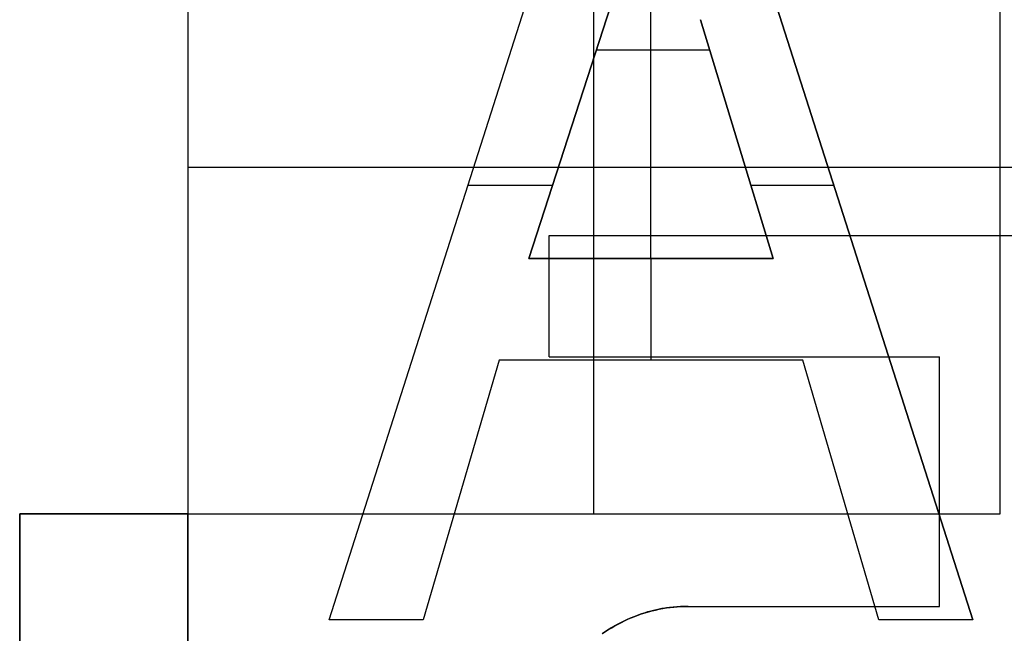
# Model space of a CAD drawing. Header units: millimetres. Extents: x -88 to 88, y -12 to 103.
# Tile 15 of 256: x -67.15 to -64.62, y 9.47 to 11.04. Entities that reach past the tile are written whole.
import ezdxf

# ---------------------------------------------------------------- set-up
doc = ezdxf.new("R2010")
doc.units = ezdxf.units.MM
doc.layers.add('Default', color=7, linetype='Continuous', true_color=0x000000)
doc.layers.add('TOP', color=7, linetype='Continuous', true_color=0xc80000)

msp = doc.modelspace()

# ---------------------------------------------------------------- linework, layer by layer
at = {"layer": 'Default', "color": 254, "true_color": 0xcad1ee, "extrusion": (1, 0, 0)}
for points in [[(9.7728, 3.1264), (12.4398, 3.1264)], [(12.4398, -2.4503), (10.6618, -2.5124)], [(10.7518, 8.2572), (10.7518, 8.308)], [(10.7337, 8.308), (10.7337, 8.2572)], [(10.6618, -2.5124), (2.1528, -2.5124)], [(10.6156, 8.308), (10.6156, 8.2572)], [(10.6156, 8.2572), (10.6156, 8.308)], [(10.4273, 8.2572), (10.4273, 8.308)], [(10.4273, 8.2572), (10.4273, 8.308)], [(10.4273, 8.308), (10.4273, 8.2572)], [(10.1666, 8.2572), (10.1666, 8.308)], [(10.1666, 8.308), (10.1666, 8.2572)], [(10.1666, 8.2572), (10.1666, 8.308)], [(9.8335, 8.2572), (9.8335, 8.308)], [(9.8335, 8.308), (9.8335, 8.2572)], [(9.7728, 2.1866), (9.7728, -0.3534)], [(9.7728, -0.3534), (9.7728, 2.1866)], [(9.3918, 4.3202), (9.4011, 4.3201), (9.4105, 4.3197), (9.4198, 4.3191), (9.4291, 4.3183), (9.4384, 4.3172), (9.4476, 4.3159), (9.4569, 4.3144), (9.466, 4.3127), (9.4752, 4.3107), (9.4843, 4.3085), (9.4933, 4.3061), (9.5023, 4.3035), (9.5112, 4.3006), (9.52, 4.2976), (9.5288, 4.2943), (9.5374, 4.2909), (9.546, 4.2872), (9.5545, 4.2833), (9.563, 4.2792), (9.5713, 4.2749), (9.5795, 4.2704), (9.5875, 4.2657), (9.5955, 4.2609), (9.6034, 4.2558), (9.6111, 4.2505), (9.6187, 4.2451), (9.6261, 4.2395), (9.6335, 4.2337), (9.6406, 4.2277), (9.6476, 4.2215), (9.6545, 4.2151), (9.6612, 4.2086), (9.6677, 4.2019), (9.6741, 4.1951), (9.6802, 4.188), (9.6862, 4.1809), (9.6921, 4.1736), (9.6977, 4.1661), (9.7031, 4.1585), (9.7084, 4.1508), (9.7135, 4.1429), (9.7183, 4.135), (9.723, 4.1269), (9.7275, 4.1187), (9.7318, 4.1104), (9.7359, 4.102), (9.7398, 4.0935), (9.7434, 4.0849), (9.7469, 4.0762), (9.7502, 4.0674), (9.7532, 4.0586), (9.7561, 4.0497), (9.7587, 4.0407), (9.7611, 4.0317), (9.7633, 4.0226), (9.7653, 4.0135), (9.767, 4.0043), (9.7685, 3.9951), (9.7698, 3.9858), (9.7709, 3.9765), (9.7717, 3.9672), (9.7723, 3.9579), (9.7727, 3.9485), (9.7728, 3.9392)], [(9.7728, -0.3534), (9.7728, 2.1866)], [(9.7728, 3.9392), (9.7728, 3.1264)], [(9.7728, 3.1264), (9.7728, 3.9392)], [(9.7728, 3.1264), (9.7728, 3.9392)], [(9.5004, 8.2572), (9.5004, 8.308)], [(9.5004, 8.308), (9.5004, 8.2572)], [(9.5004, 8.308), (9.5004, 8.2572)], [(9.5004, 8.2572), (9.5004, 8.308)], [(9.5004, 8.308), (9.5004, 8.2572)], [(9.5004, 8.2572), (9.5004, 8.308)]]:
    msp.add_lwpolyline(points, dxfattribs=at)
at = {"layer": 'Default', "color": 254, "true_color": 0xcad1ee}
for points in [[(-66.7152, 12.4398), (-66.7152, 9.7728)], [(-65.6738, 9.7728), (-65.6738, 12.4398)], [(-64.6324, 12.4398), (-64.6324, 9.7719)], [(-66.3526, 9.5004), (-65.6402, 11.7308)], [(-66.3526, 9.5004), (-65.6402, 11.7308)], [(-66.3526, 9.5004), (-65.6402, 11.7308)], [(-65.4144, 11.7308), (-64.7016, 9.5004)], [(-65.4144, 11.7308), (-64.7016, 9.5004)], [(-64.7016, 9.5004), (-65.4144, 11.7308)], [(-65.5273, 10.4273), (-65.5273, 11.4974)], [(-65.8407, 10.4273), (-65.6307, 11.0763)], [(-65.8407, 10.4273), (-65.6307, 11.0763)], [(-65.6307, 11.0763), (-65.8407, 10.4273)], [(-65.4004, 11.0401), (-65.2139, 10.4273)], [(-65.4004, 11.0401), (-65.2139, 10.4273)], [(-65.2139, 10.4273), (-65.4004, 11.0401)], [(-65.6674, 10.963), (-65.3769, 10.963)], [(-66.7152, 10.6618), (-54.7772, 10.6618)], [(-65.9964, 10.6156), (-65.7798, 10.6156)], [(-65.2712, 10.6156), (-65.058, 10.6156)], [(-65.2139, 10.4273), (-65.8407, 10.4273)], [(-65.8407, 10.4273), (-65.2139, 10.4273)], [(-65.8407, 10.4273), (-65.2139, 10.4273)], [(-65.5271, 10.1666), (-65.5271, 10.4273)], [(-65.9168, 10.1666), (-66.1114, 9.5004)], [(-65.9168, 10.1666), (-66.1114, 9.5004)], [(-65.9168, 10.1666), (-66.1114, 9.5004)], [(-65.1374, 10.1666), (-65.9168, 10.1666)], [(-65.1374, 10.1666), (-65.9168, 10.1666)], [(-65.1374, 10.1666), (-65.9168, 10.1666)], [(-64.9424, 9.5004), (-65.1374, 10.1666)], [(-64.9424, 9.5004), (-65.1374, 10.1666)], [(-64.9424, 9.5004), (-65.1374, 10.1666)], [(-67.147, 9.7728), (-67.147, 1.8226)], [(-67.147, 1.8226), (-67.147, 9.7728)], [(-66.7152, 9.7728), (-67.147, 9.7728)], [(-67.147, 9.7728), (-66.7152, 9.7728)], [(-67.147, 9.7728), (-67.147, 1.8226)], [(-67.147, 9.7728), (-66.7152, 9.7728)], [(-66.7152, 9.7728), (-66.7152, 2.1528)], [(-66.7152, 2.1528), (-66.7152, 9.7728)], [(-66.7152, 9.7728), (-64.6324, 9.7728)], [(-66.7152, 9.7728), (-64.6324, 9.7728)], [(-66.1114, 9.5004), (-66.3526, 9.5004)], [(-66.1114, 9.5004), (-66.3526, 9.5004)], [(-66.1114, 9.5004), (-66.3526, 9.5004)], [(-64.7016, 9.5004), (-64.9424, 9.5004)], [(-64.7016, 9.5004), (-64.9424, 9.5004)], [(-64.7016, 9.5004), (-64.9424, 9.5004)]]:
    msp.add_lwpolyline(points, dxfattribs=at)
at = {"layer": 'Default', "color": 254, "true_color": 0xcad1ee, "extrusion": (1, 3.06519e-11, -1.77732e-21)}
msp.add_lwpolyline([(12.4398, 4.8028), (1.3908, 4.8028)], dxfattribs=at)
at = {"layer": 'Default', "color": 254, "true_color": 0xcad1ee, "extrusion": (1, 1.27008e-10, -2.45411e-20)}
msp.add_lwpolyline([(12.4398, 3.1264), (9.7728, 3.1264)], dxfattribs=at)
at = {"layer": 'Default', "color": 254, "true_color": 0xcad1ee, "extrusion": (0, 1, 0)}
msp.add_lwpolyline([(64.6324, 3.9392), (66.7152, 3.9392)], dxfattribs=at)
at = {"layer": 'Default', "color": 254, "true_color": 0xcad1ee, "extrusion": (1, -6.36731e-14, -2.63743e-14)}
msp.add_lwpolyline([(9.3918, 4.3202), (9.4048, 4.32), (9.4178, 4.3193), (9.4308, 4.3182), (9.4437, 4.3167), (9.4565, 4.3147), (9.4693, 4.3122), (9.482, 4.3094), (9.4946, 4.3061), (9.507, 4.3023), (9.5194, 4.2982), (9.5316, 4.2936), (9.5436, 4.2887), (9.5554, 4.2833), (9.5671, 4.2775), (9.5785, 4.2713), (9.5897, 4.2647), (9.6007, 4.2578), (9.6115, 4.2505), (9.622, 4.2428), (9.6322, 4.2347), (9.6422, 4.2264), (9.6518, 4.2176), (9.6612, 4.2086), (9.6702, 4.1993), (9.679, 4.1896), (9.6873, 4.1796), (9.6954, 4.1694), (9.7031, 4.1589), (9.7104, 4.1482), (9.7173, 4.1372), (9.7239, 4.1259), (9.7301, 4.1145), (9.7359, 4.1028), (9.7412, 4.091), (9.7462, 4.079), (9.7508, 4.0668), (9.7549, 4.0545), (9.7587, 4.042), (9.762, 4.0294), (9.7648, 4.0167), (9.7672, 4.0039), (9.7692, 3.9911), (9.7708, 3.9782), (9.7719, 3.9652), (9.7726, 3.9522), (9.7728, 3.9392)], dxfattribs=at)
at = {"layer": 'Default', "color": 254, "true_color": 0xcad1ee, "extrusion": (1, 9.00473e-14, 9.00473e-14)}
msp.add_lwpolyline([(9.7728, 3.9392), (9.7727, 3.9485), (9.7723, 3.9579), (9.7717, 3.9672), (9.7709, 3.9765), (9.7698, 3.9858), (9.7685, 3.9951), (9.767, 4.0043), (9.7653, 4.0135), (9.7633, 4.0226), (9.7611, 4.0317), (9.7587, 4.0407), (9.7561, 4.0497), (9.7532, 4.0586), (9.7502, 4.0674), (9.7469, 4.0762), (9.7434, 4.0849), (9.7398, 4.0935), (9.7359, 4.102), (9.7318, 4.1104), (9.7275, 4.1187), (9.723, 4.1269), (9.7183, 4.135), (9.7135, 4.1429), (9.7084, 4.1508), (9.7031, 4.1585), (9.6977, 4.1661), (9.6921, 4.1736), (9.6862, 4.1809), (9.6802, 4.188), (9.6741, 4.1951), (9.6677, 4.2019), (9.6612, 4.2086), (9.6545, 4.2151), (9.6476, 4.2215), (9.6406, 4.2277), (9.6335, 4.2337), (9.6261, 4.2395), (9.6187, 4.2451), (9.6111, 4.2505), (9.6034, 4.2558), (9.5955, 4.2609), (9.5875, 4.2657), (9.5795, 4.2704), (9.5713, 4.2749), (9.563, 4.2792), (9.5545, 4.2833), (9.546, 4.2872), (9.5374, 4.2909), (9.5288, 4.2943), (9.52, 4.2976), (9.5112, 4.3006), (9.5023, 4.3035), (9.4933, 4.3061), (9.4843, 4.3085), (9.4752, 4.3107), (9.466, 4.3127), (9.4569, 4.3144), (9.4476, 4.3159), (9.4384, 4.3172), (9.4291, 4.3183), (9.4198, 4.3191), (9.4105, 4.3197), (9.4011, 4.3201), (9.3918, 4.3202)], dxfattribs=at)
at = {"layer": 'TOP', "color": 254, "true_color": 0xcad1ee, "extrusion": (-9.97247e-08, 1, -3.30162e-09)}
msp.add_lwpolyline([(65.7889, 12.7819), (62.9295, 12.8766)], dxfattribs=at)
at = {"layer": 'TOP', "color": 254, "true_color": 0xcad1ee, "extrusion": (1, -9.79e-15, 1.96561e-08)}
msp.add_lwpolyline([(10.4867, 12.4816), (10.4867, 12.7819)], dxfattribs=at)
at = {"layer": 'TOP', "color": 254, "true_color": 0xcad1ee, "extrusion": (0, 1, 0)}
msp.add_lwpolyline([(62.9295, 12.5762), (65.7889, 12.4815)], dxfattribs=at)
at = {"layer": 'TOP', "color": 254, "true_color": 0xcad1ee, "extrusion": (1, 0, 0)}
for points in [[(10.175, 12.7708), (10.4867, 12.7819)], [(10.4867, 12.4815), (10.175, 12.4705)], [(10.3309, 12.476), (10.3309, 12.7764)], [(10.175, 12.7877), (10.175, 12.4874)], [(9.5351, 12.7817), (10.175, 12.8045)], [(10.175, 12.5041), (9.5351, 12.4814)], [(9.8551, 12.4928), (9.8551, 12.7931)], [(9.5351, 12.4706), (9.5351, 12.771)]]:
    msp.add_lwpolyline(points, dxfattribs=at)
at = {"layer": 'TOP', "color": 254, "true_color": 0xcad1ee}
for points in [[(-65.7889, 10.4867), (-62.9295, 10.4867)], [(-65.7889, 10.175), (-65.7889, 10.4867)], [(-65.7889, 10.175), (-64.7873, 10.175)], [(-64.7873, 9.5351), (-64.7873, 10.175)], [(-65.4315, 9.5351), (-65.4414, 9.535), (-65.4512, 9.5346), (-65.4609, 9.534), (-65.4706, 9.5332), (-65.4802, 9.5321), (-65.4897, 9.5307), (-65.4992, 9.5292), (-65.5085, 9.5274), (-65.5178, 9.5253), (-65.527, 9.5231), (-65.5361, 9.5206), (-65.5451, 9.5179), (-65.5541, 9.515), (-65.5629, 9.5119), (-65.5716, 9.5086), (-65.5803, 9.505), (-65.5888, 9.5013), (-65.5972, 9.4974), (-65.6055, 9.4932), (-65.6137, 9.4889), (-65.6218, 9.4844), (-65.6297, 9.4797), (-65.6375, 9.4748), (-65.6452, 9.4697), (-65.6528, 9.4645)], [(-65.4315, 9.5351), (-64.7873, 9.5351)]]:
    msp.add_lwpolyline(points, dxfattribs=at)
at = {"layer": 'TOP', "color": 254, "true_color": 0xcad1ee, "extrusion": (-7.63156e-07, 1, -2.4649e-08)}
msp.add_lwpolyline([(65.7889, 12.4753), (59.7627, 12.67)], dxfattribs=at)
at = {"layer": 'TOP', "color": 254, "true_color": 0xcad1ee, "extrusion": (1, 5.98507e-16, 1.96561e-08)}
msp.add_lwpolyline([(10.175, 12.4705), (10.175, 12.7708)], dxfattribs=at)
at = {"layer": 'TOP', "color": 254, "true_color": 0xcad1ee, "extrusion": (-1.01164e-07, 1, -3.39755e-09)}
msp.add_lwpolyline([(64.7873, 12.8045), (65.7889, 12.7708)], dxfattribs=at)
at = {"layer": 'TOP', "color": 254, "true_color": 0xcad1ee, "extrusion": (-1.3223e-07, 1, -4.44156e-09)}
msp.add_lwpolyline([(65.7889, 12.4705), (64.7873, 12.5041)], dxfattribs=at)
at = {"layer": 'TOP', "color": 254, "true_color": 0xcad1ee, "extrusion": (1, -1.52467e-15, 2.08092e-08)}
msp.add_lwpolyline([(10.175, 12.5041), (10.175, 12.8045)], dxfattribs=at)
at = {"layer": 'TOP', "color": 254, "true_color": 0xcad1ee, "extrusion": (-1.00887e-07, 1, -3.37899e-09)}
msp.add_lwpolyline([(65.4315, 12.7602), (64.7873, 12.7817)], dxfattribs=at)
at = {"layer": 'TOP', "color": 254, "true_color": 0xcad1ee, "extrusion": (2.3251e-16, 1, -1.15845e-08)}
msp.add_lwpolyline([(65.4315, 12.4598), (65.4315, 12.7602)], dxfattribs=at)
at = {"layer": 'TOP', "color": 254, "true_color": 0xcad1ee, "extrusion": (-1.31872e-07, 1, -4.41743e-09)}
msp.add_lwpolyline([(64.7873, 12.4814), (65.4315, 12.4598)], dxfattribs=at)
at = {"layer": 'TOP', "color": 254, "true_color": 0xcad1ee, "extrusion": (1, -1.14356e-15, 2.08092e-08)}
msp.add_lwpolyline([(9.5351, 12.4814), (9.5351, 12.7817)], dxfattribs=at)
at = {"layer": 'TOP', "color": 254, "true_color": 0xcad1ee}
for points in [[(-65.6516, 9.4651, 12.7503), (-65.6439, 9.4704, 12.7507), (-65.636, 9.4755, 12.7512), (-65.628, 9.4804, 12.7516), (-65.6199, 9.4851, 12.752), (-65.6117, 9.4896, 12.7525), (-65.6033, 9.4939, 12.7529), (-65.5949, 9.4981, 12.7533), (-65.5864, 9.502, 12.7538), (-65.5778, 9.5057, 12.7542), (-65.5691, 9.5092, 12.7546), (-65.5603, 9.5124, 12.755), (-65.5515, 9.5155, 12.7554), (-65.5425, 9.5184, 12.7558), (-65.5335, 9.521, 12.7562), (-65.5245, 9.5234, 12.7566), (-65.5154, 9.5256, 12.757), (-65.5062, 9.5276, 12.7574), (-65.497, 9.5294, 12.7578), (-65.4877, 9.5309, 12.7581), (-65.4784, 9.5322, 12.7585), (-65.4691, 9.5332, 12.7588), (-65.4597, 9.5341, 12.7592), (-65.4504, 9.5347, 12.7595), (-65.441, 9.535, 12.7598), (-65.4315, 9.5351, 12.7602)], [(-65.4315, 9.5351, 12.4598), (-65.4409, 9.535, 12.4595), (-65.4503, 9.5347, 12.4592), (-65.4597, 9.5341, 12.4588), (-65.4691, 9.5332, 12.4585), (-65.4784, 9.5322, 12.4581), (-65.4877, 9.5309, 12.4578), (-65.4969, 9.5293, 12.4574), (-65.5061, 9.5276, 12.457), (-65.5153, 9.5256, 12.4566), (-65.5244, 9.5234, 12.4563), (-65.5335, 9.521, 12.4559), (-65.5425, 9.5184, 12.4555), (-65.5514, 9.5155, 12.4551), (-65.5603, 9.5124, 12.4547), (-65.569, 9.5092, 12.4542), (-65.5777, 9.5057, 12.4538), (-65.5863, 9.502, 12.4534), (-65.5949, 9.4981, 12.453), (-65.6033, 9.494, 12.4526), (-65.6116, 9.4896, 12.4521), (-65.6198, 9.4851, 12.4517), (-65.6279, 9.4804, 12.4512), (-65.6359, 9.4755, 12.4508), (-65.6438, 9.4704, 12.4504), (-65.6515, 9.4652, 12.4499)]]:
    msp.add_polyline3d(points, dxfattribs=at)

doc.saveas('drawing.dxf')
